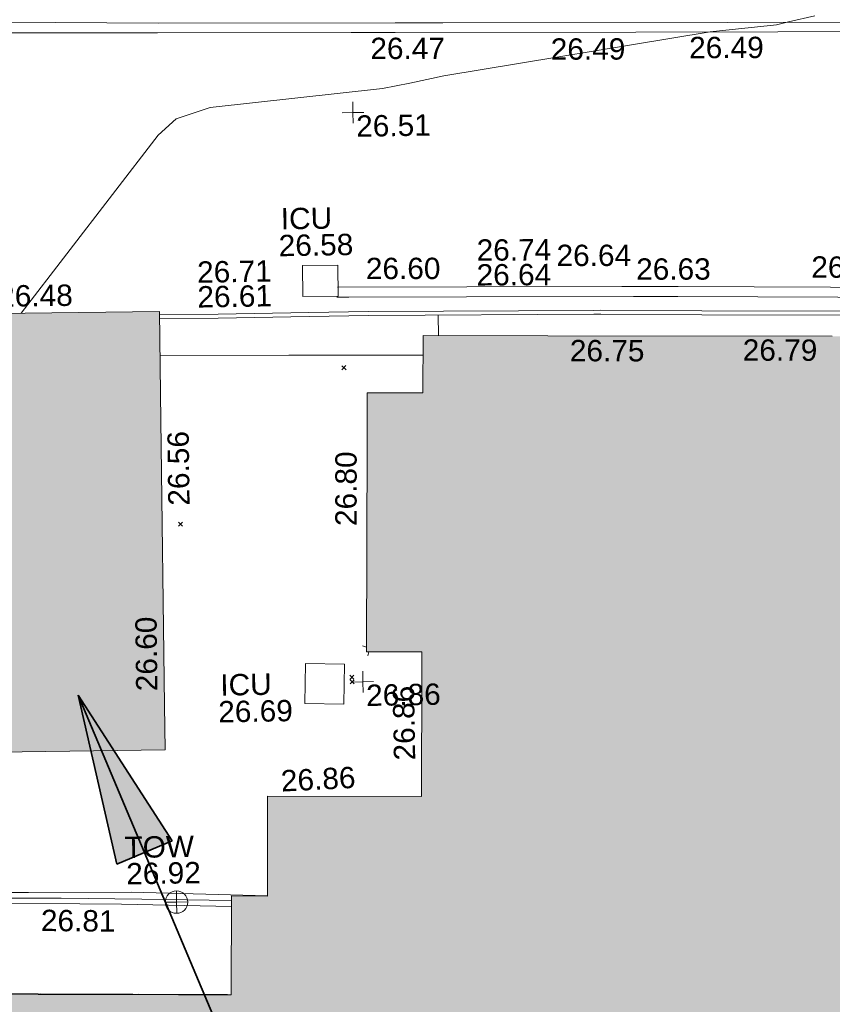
# Model space of a CAD drawing. Header units: millimetres. Extents: x -290717 to 520720, y -88450 to 287762.
# Tile 230 of 256: x 62269 to 76546, y -19897 to -2602. Entities that reach past the tile are written whole.
import ezdxf

# ---------------------------------------------------------------- set-up
doc = ezdxf.new("R2010")
doc.units = ezdxf.units.MM
doc.linetypes.add('IMPORT-UG_ELEC_STREET LIGHTING_QLB2 _2_', pattern=[2700, 1500, -300.0000000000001, 0, -250, 150, -300.0000000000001, 0, -200])
for name, color, linetype, lineweight, true_color in [('00_TOPO_EAVE', 7, 'Continuous', 9, 0x666666), ('00_TOPO_TOP_OF_WALL', 7, 'Continuous', 9, 0x666666), ('00_UAV_BUILDING_HATCH', 7, 'Continuous', 9, 0x999999), ('00_UAV_BUILDING_OUTLINE', 5, 'Continuous', 9, 0x0000ff), ('00_UAV_CONCRETE', 9, 'Continuous', 9, 0x808080), ('00_UAV_FENCE_2D', 7, 'Continuous', 9, 0x264c2f), ('00_UAV_KERB_BOTTOM', 1, 'Continuous', 9, 0xff0000), ('00_UAV_KERB_TOP', 7, 'Continuous', 9, 0xa500a5), ('00_UAV_LEVEL_SPOT', 7, 'Continuous', 9, 0x666666), ('00_UAV_ROAD_MARKING_YELLOW_CONTINUOUS', 40, 'Continuous', 9, 0xffbf00), ('00_UAV_SERV_IC', 5, 'Continuous', 9, 0x0000ff), ('00_UAV_TOP_OF_WALL', 7, 'Continuous', 9, 0x666666), ('00_UAV_WALL', 7, 'Continuous', 9, 0x7c00a5), ('01_DTM_CONTOUR_MNR', 7, 'Continuous', 9, 0xa5a552), ('12333-PUM-2D-U-0001-C01 - Rev2_REVIT IMPORT_dwg', 7, 'Continuous', 9, 0x767676), ('A_RHA_Line', 7, 'Continuous', 9, 0x00a600)]:
    doc.layers.add(name, color=color, linetype=linetype, lineweight=lineweight, true_color=true_color)
for name, color, linetype, lineweight in [('A_RHA_Detail', 7, 'Continuous', 9), ('A_RHA_Text', 7, 'Continuous', 9), ('GEN-TEXT', 7, 'Continuous', 9)]:
    doc.layers.add(name, color=color, linetype=linetype, lineweight=lineweight)
doc.styles.add('Swis721 Lt BT_2', font='swissl.ttf', dxfattribs={"height": 375})

# ---------------------------------------------------------------- blocks, each defined once
blk = doc.blocks.new('12333-PUM-2D-U-0001-C01 - Rev2_REVIT IMPORT_dwg_MSL_Eaves_SYM_1-V101-Site Location Plan Existing')
at = {"layer": '00_TOPO_EAVE', "color": 254, "true_color": 0xcccccc}
for p, q in [((-161.1280434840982, 52.45659875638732), (-356.5791934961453, 116.0873754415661)), ((-116.0873754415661, -356.5791934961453), (-53.8860369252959, -165.518769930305))]:
    blk.add_line(p, q, dxfattribs=at)
blk = doc.blocks.new('12333-PUM-2D-U-0001-C01 - Rev2_REVIT IMPORT_dwg_TOW-2077249-Site Location Plan Existing')
at = {"layer": '00_TOPO_TOP_OF_WALL', "color": 254, "true_color": 0xcccccc, "flags": 128}
for points in [[(0, 525.0554400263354), (0, 0), (-525.0554401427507, 0)], [(525.0554401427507, 0), (0, 0), (0, -525.0554400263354)]]:
    blk.add_lwpolyline(points, dxfattribs=at)
at = {"layer": '00_TOPO_TOP_OF_WALL', "color": 254, "true_color": 0xcccccc}
blk.add_circle((0, 0), 525.0554401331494, dxfattribs=at)
blk = doc.blocks.new('12333-PUM-2D-U-0001-C01 - Rev2_REVIT IMPORT_dwg_UAV-2077255-Site Location Plan Existing')
at = {"layer": '00_UAV_LEVEL_SPOT', "color": 254, "true_color": 0xcccccc, "flags": 128}
for points in [[(500.0000000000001, 0), (0, 0), (0, 500.0000000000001)], [(0, -500.0000000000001), (0, 0), (-500.0000000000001, 0)]]:
    blk.add_lwpolyline(points, dxfattribs=at)
blk = doc.blocks.new('12333-PUM-2D-U-0001-C01 - Rev2_REVIT IMPORT_dwg_MGS62954_T2_Galway_ITM_3d_Rev1-2077680-Site Location Plan Existing')
at = {"layer": '00_UAV_BUILDING_HATCH', "true_color": 0xcccccc}
h = blk.add_hatch(dxfattribs=at)
h.set_pattern_fill('FP_1', color=254, style=0, pattern_type=2)
h.set_pattern_definition([(45, (0, 0), (-441.9417382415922, 441.9417382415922), [])])
h.paths.add_polyline_path([(533971675.2825558, 725522593.5417731), (533971674.2385213, 725522613.4642802), (533958527.84701, 725522878.4017946), (533958667.9126847, 725530330.2946466), (533958477.7048926, 725522832.8325349), (533971673.891213, 725522593.567)])
h.paths.add_polyline_path([(533967520.1126879, 725534544.5790929), (533967522.6341133, 725534550.2937528), (533958779.7048925, 725534736.8325346), (533958779.3318969, 725534715.4636313), (533966666.4611503, 725534561.2682025)])
at = {"layer": '00_UAV_BUILDING_OUTLINE', "color": 254, "true_color": 0xcccccc, "flags": 128}
blk.add_lwpolyline([(533967522.6341133, 725534550.2937528), (533962529.6941978, 725534656.8229156), (533958779.7048925, 725534736.8325346), (533958779.1628553, 725534715.466936)], dxfattribs=at)
at = {"layer": '00_UAV_CONCRETE', "color": 254, "true_color": 0xcccccc}
blk.add_line((533971430.7364225, 725546059.8167948), (533971434.7934394, 725546417.2927902), dxfattribs=at)
at = {"layer": '00_UAV_CONCRETE', "color": 254, "true_color": 0xcccccc, "flags": 128}
blk.add_lwpolyline([(533966538.2496467, 725545795.6826047), (533968801.0900001, 725545759.8640001), (533971156.0369346, 725545719.7894553)], dxfattribs=at)
at = {"layer": '00_UAV_FENCE_2D', "color": 254, "true_color": 0xcccccc}
blk.add_line((533966052.0902098, 725536251.8644042), (533967623.1779484, 725536198.1406525), dxfattribs=at)
at = {"layer": '00_UAV_FENCE_2D', "color": 254, "true_color": 0xcccccc, "flags": 128}
blk.add_lwpolyline([(533959051.0902098, 725536389.8644042), (533960788.09021, 725536359.8644042), (533962821.0902098, 725536322.8644042), (533964635.0902098, 725536292.8644042), (533966052.0902098, 725536251.8644042)], dxfattribs=at)
at = {"layer": '00_UAV_KERB_BOTTOM', "color": 254, "true_color": 0xcccccc, "flags": 128}
blk.add_lwpolyline([(533979161.650004, 725546354.4506675), (533979123.6665002, 725546355.2555), (533976064.6665001, 725546412.2555001), (533974295.6665002, 725546452.2555001), (533974163.5670609, 725546453.8735726), (533970213.6665002, 725546502.2555001), (533969163.9427695, 725546502.1000414), (533967570.0900001, 725546501.8640001), (533966541.8784547, 725546511.1160538)], dxfattribs=at)
at = {"layer": '00_UAV_KERB_TOP', "color": 254, "true_color": 0xcccccc, "flags": 128}
blk.add_lwpolyline([(533979164.1203519, 725546284.3826109), (533979122.2729885, 725546285.2693148), (533976063.2232285, 725546342.2702421), (533974294.4465829, 725546382.2651917), (533974166.0379704, 725546383.8380556), (533970213.2429878, 725546432.2554367), (533969166.4138654, 725546432.1004068), (533967569.7802527, 725546431.8639535), (533966541.5234038, 725546441.1164148)], dxfattribs=at)
at = {"layer": '00_UAV_ROAD_MARKING_YELLOW_CONTINUOUS', "color": 254, "true_color": 0xcccccc, "flags": 128}
for points in [[(533953901.0902098, 725551883.8644043), (533956519.0902098, 725551843.8644042), (533958900.2716224, 725551796.8158143), (533960163.09021, 725551771.8644043), (533962964.0902098, 725551719.8644042), (533963898.3373261, 725551696.7712319), (533966605.0902098, 725551629.8644042)], [(533966588.0902098, 725551459.8644043), (533962710.0902099, 725551529.8644042), (533961589.7134928, 725551544.0813805), (533959873.0902098, 725551565.8644042), (533956942.0902098, 725551610.8644042), (533956590.6502153, 725551617.4524843), (533953848.0902098, 725551668.8644042)], [(533966605.0904867, 725551629.8808665), (533970768.4076725, 725551562.2475984), (533971604.4107679, 725551548.9947753), (533976603.727251, 725551469.7426082), (533979982.9529957, 725551416.1730925), (533979993.007997, 725551416.0133522)], [(533979990.8932426, 725551250.1599785), (533979979.7790083, 725551250.3493952), (533974991.5807527, 725551329.4221132), (533970765.7798463, 725551396.4093392), (533969992.2546105, 725551408.1612147), (533966588.0904194, 725551459.8793906)], [(533969671.7796368, 725546940.394353), (533971948.7796368, 725546905.3943529), (533974671.0398197, 725546862.0906725), (533975657.7796367, 725546846.3943529), (533979669.4107661, 725546757.0569149), (533979878.7796367, 725546752.3943529)], [(533979868.0393896, 725546577.9744351), (533975647.5666887, 725546671.9626924), (533974869.7356871, 725546684.3358514), (533971939.1829441, 725546730.9529133), (533969870.4933528, 725546762.7509527), (533969662.1829441, 725546765.9529133)]]:
    blk.add_lwpolyline(points, dxfattribs=at)
at = {"layer": '00_UAV_SERV_IC', "color": 254, "true_color": 0xcccccc, "flags": 128}
for points in [[(533969064.09, 725546785.8640001), (533969068.09, 725547329.864), (533969685.2734456, 725547325.3258866), (533969681.2734458, 725546781.3258865)], [(533968975.09, 725539636.864), (533968998.09, 725540339.8640001), (533969679.817607, 725540317.5599674), (533969656.817607, 725539614.5599673)]]:
    blk.add_lwpolyline(points, close=True, dxfattribs=at)
at = {"layer": '00_UAV_WALL', "color": 254, "true_color": 0xcccccc}
for p, q in [((533965870.0902098, 725536375.8644042), (533968255.4504483, 725536271.7200875)), ((533967621.1217822, 725536092.9673201), (533965689.0902098, 725536169.8644042))]:
    blk.add_line(p, q, dxfattribs=at)
at = {"layer": '00_UAV_WALL', "color": 254, "true_color": 0xcccccc, "flags": 128}
blk.add_lwpolyline([(533965689.0902098, 725536169.8644042), (533962762.0902098, 725536244.8644042), (533960698.2334782, 725536257.4966419), (533958968.3194535, 725536268.084918), (533958969.0902098, 725536491.8644043), (533961629.0902099, 725536447.8644042), (533962010.7943143, 725536440.484687), (533964060.09021, 725536400.8644043), (533965870.0902098, 725536375.8644042)], dxfattribs=at)
at = {"layer": '01_DTM_CONTOUR_MNR', "color": 254, "true_color": 0xcccccc, "flags": 128}
blk.add_lwpolyline([(533964107.8910389, 725546577.3588098), (533966571.8498575, 725549663.1358885), (533966888.9109151, 725549947.1447567), (533967493.8535148, 725550133.5656211), (533970526.6546585, 725550413.3452517), (533971007.1539949, 725550497.608952), (533971609.7433144, 725550618.6437465), (533976300.0000001, 725551310.0000002), (533977467.5556726, 725551414.5440949), (533977680.0000002, 725551460.0000001), (533978141.3932854, 725551561.1528777)], dxfattribs=at)
at = {"xscale": 0.375, "yscale": 0.375, "zscale": 0.375}
for name, p in [('12333-PUM-2D-U-0001-C01 - Rev2_REVIT IMPORT_dwg_UAV-2077255-Site Location Plan Existing', (533970000, 725550000)), ('12333-PUM-2D-U-0001-C01 - Rev2_REVIT IMPORT_dwg_MSL_Eaves_SYM_1-V101-Site Location Plan Existing', (533970135.2565221, 725540587.3153635)), ('12333-PUM-2D-U-0001-C01 - Rev2_REVIT IMPORT_dwg_UAV-2077255-Site Location Plan Existing', (533970000, 725540000.0000001)), ('12333-PUM-2D-U-0001-C01 - Rev2_REVIT IMPORT_dwg_TOW-2077249-Site Location Plan Existing', (533966658.0900001, 725536188.8640001))]:
    blk.add_blockref(name, p, dxfattribs=at)
at = {"layer": '00_UAV_BUILDING_OUTLINE', "color": 251, "true_color": 0x666666, "char_height": 375, "width": 1495.902363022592, "attachment_point": 1, "line_spacing_factor": 1.005061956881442, "style": 'Swis721 Lt BT_2'}
for s, insert, rotation in [('26.48', (533963711.5012655, 725547074.6053491), 359.7093879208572), ('26.75', (533973740.1032456, 725545941.8421626), 358.87999528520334), ('26.79', (533976776.992223, 725545898.6196806), 358.87999528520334), ('26.56', (533966634.242359, 725543151.3589547), 89.70938792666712), ('26.80', (533969561.5328505, 725542745.2259736), 88.94658747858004), ('26.60', (533966013.1187952, 725539901.7933679), 89.70938792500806), ('26.86', (533970520.4306475, 725538606.5191698), 90), ('26.86', (533968522.1096757, 725538471.6593721), 1.8948879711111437)]:
    blk.add_mtext(s, dxfattribs=dict(at, insert=insert, rotation=rotation))
at = {"layer": '00_UAV_KERB_BOTTOM', "color": 251, "true_color": 0x666666, "char_height": 375, "width": 1495.902363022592, "attachment_point": 1, "line_spacing_factor": 1.005061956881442, "style": 'Swis721 Lt BT_2'}
for s, insert, rotation in [('26.64', (533972123.2368323, 725547300.3200654), 359.2982249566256), ('26.61', (533967210.0332855, 725546998.4867895), 0.00848520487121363)]:
    blk.add_mtext(s, dxfattribs=dict(at, insert=insert, rotation=rotation))
at = {"layer": '00_UAV_KERB_TOP', "color": 251, "true_color": 0x666666, "char_height": 375, "width": 1495.902363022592, "attachment_point": 1, "line_spacing_factor": 1.005061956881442, "style": 'Swis721 Lt BT_2'}
for s, insert, rotation in [('26.74', (533972131.8979084, 725547735.6497755), 359.29822496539), ('26.71', (533967212.4295342, 725547433.8902861), 0.008485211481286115)]:
    blk.add_mtext(s, dxfattribs=dict(at, insert=insert, rotation=rotation))
at = {"layer": '00_UAV_LEVEL_SPOT', "char_height": 375, "width": 1495.902363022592, "attachment_point": 1, "line_spacing_factor": 1.005061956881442, "style": 'Swis721 Lt BT_2'}
for s, insert in [('26.51', (533970051.8765643, 725549949.1441548)), ('26.86', (533970051.8765643, 725539949.1441547))]:
    blk.add_mtext(s, dxfattribs=dict(at, insert=insert))
at = {"layer": '00_UAV_ROAD_MARKING_YELLOW_CONTINUOUS', "color": 251, "true_color": 0x666666, "char_height": 375, "width": 1495.902363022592, "attachment_point": 1, "line_spacing_factor": 1.005061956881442, "style": 'Swis721 Lt BT_2'}
for s, insert, rotation in [('26.47', (533970327.3241349, 725551309.830877), 359.1295939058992), ('26.49', (533973495.8897955, 725551243.7142078), 359.09182566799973), ('26.49', (533975927.7952206, 725551227.7707797), 359.09178897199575), ('26.64', (533973534.1375263, 725547617.786912), 359.0886580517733), ('26.60', (533970180.6824375, 725547446.302746), 359.10454374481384), ('26.63', (533974928.9258595, 725547353.259844), 359.0838853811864), ('26.70', (533978007.6529031, 725547336.3512518), 358.72425652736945)]:
    blk.add_mtext(s, dxfattribs=dict(at, insert=insert, rotation=rotation))
at = {"layer": '00_UAV_SERV_IC', "color": 251, "true_color": 0x666666, "char_height": 375, "attachment_point": 1, "line_spacing_factor": 1.005061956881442, "style": 'Swis721 Lt BT_2'}
for s, insert, width in [('ICU', (533968698.5983503, 725548344.8028905), 1021.012723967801), ('26.58', (533968653.7701998, 725547874.4238896), 1495.902363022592), ('ICU', (533967493.6861233, 725540176.1496307), 1021.012723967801), ('26.69', (533967448.8579727, 725539705.7706298), 1495.902363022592)]:
    blk.add_mtext(s, dxfattribs=dict(at, insert=insert, width=width))
at = {"layer": '00_UAV_TOP_OF_WALL', "char_height": 375, "attachment_point": 1, "line_spacing_factor": 1.005061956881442, "style": 'Swis721 Lt BT_2'}
for s, insert, width in [('TOW', (533965760.4618379, 725537352.759887), 1343.937678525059), ('26.92', (533965782.9237452, 725536888.9119644), 1495.902363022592)]:
    blk.add_mtext(s, dxfattribs=dict(at, insert=insert, width=width))
at = {"layer": '00_UAV_WALL', "color": 251, "true_color": 0x666666, "insert": (533964275.091138, 725536096.656314), "char_height": 375, "width": 1495.902363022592, "attachment_point": 1, "rotation": 358.53220246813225, "line_spacing_factor": 1.005061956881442, "style": 'Swis721 Lt BT_2'}
blk.add_mtext('26.81', dxfattribs=at)
blk = doc.blocks.new('12333-PUM-2D-U-0001-C01 - Rev2_REVIT IMPORT_dwg-1620468-Site Location Plan Existing')
at = {"layer": 'GEN-TEXT', "color": 253, "true_color": 0xaaaaaa}
for p, q in [((328647.9948138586, -70366.7115176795), (328718.7054919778, -70296.00083956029)), ((328718.7054919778, -70366.7115176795), (328647.9948138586, -70296.00083956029)), ((325726.9948137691, -73065.71151770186), (325797.7054918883, -72995.00083958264)), ((325797.7054918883, -73065.71151770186), (325726.9948137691, -72995.00083958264)), ((328692.994813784, -75806.71151774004), (328763.7054919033, -75736.00083962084)), ((328763.7054919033, -75806.71151774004), (328692.994813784, -75736.00083962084)), ((328693.9948138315, -75884.71151771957), (328764.7054919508, -75814.00083960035)), ((328764.7054919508, -75884.71151771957), (328693.9948138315, -75814.00083960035))]:
    blk.add_line(p, q, dxfattribs=at)
blk.add_blockref('12333-PUM-2D-U-0001-C01 - Rev2_REVIT IMPORT_dwg_MGS62954_T2_Galway_ITM_3d_Rev1-2077680-Site Location Plan Existing', (-533641079.6498471, -725615854.3561786))

msp = doc.modelspace()

# ---------------------------------------------------------------- hatches: boundary and pattern name
at = {"layer": 'A_RHA_Detail', "true_color": 0xc0c0c0}
h = msp.add_hatch(color=9, dxfattribs=at)
h.paths.add_polyline_path([(-80880.60083898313, -68502.79057078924), (-80400.86592458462, -68483.4150911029), (-80400.86592458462, -62984.64684182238), (-24474.85765180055, -63009.32043784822), (-24456.14471274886, -50840.30023854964), (-36622.55041054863, -50831.65104346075), (-36622.5504104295, -44228.57792609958), (-50959.05265825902, -44213.68205212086), (-50959.05265825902, -42573.78171509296), (-54563.93258049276, -42571.21897729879), (-54565.69773355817, -45054.17447471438), (-92408.82109324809, -45027.27149617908), (-92411.78875845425, -49201.74309219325), (-100061.9988811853, -49201.74309219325), (-100052.221444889, -64852.82557835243), (-86120.90825231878, -64852.82557835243), (-86092.16626519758, -62957.90041523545), (-84861.10047611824, -62957.90041520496), (-84854.79054275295, -68240.10973718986), (-80870.60226895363, -68240.10973718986)])
h.paths.add_polyline_path([(-137238.9269955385, -68461.93840922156), (-132719.7426408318, -68433.06336920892), (-132847.0731201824, -62850.0428228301), (-130454.6837966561, -62916.63108081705), (-130498.2830220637, -61355.8539363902), (-117581.136331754, -61423.42893434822), (-117492.3908565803, -49183.91309186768), (-125136.5200282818, -49178.47881939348), (-125133.5727033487, -45032.61887132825), (-163007.1824077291, -45005.69421944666), (-163007.1824077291, -44090.29634113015), (-163123.8521375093, -44090.21339942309), (-163122.6389897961, -42383.751842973), (-166563.8543420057, -42383.75184295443), (-166565.0349082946, -44044.3982420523), (-193158.4656786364, -44025.49275802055), (-193195.152889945, -62863.6565097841), (-137269.7106414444, -62916.63108078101), (-137254.3708868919, -65679.90523788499)])
h.paths.add_polyline_path([(120310.9497607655, -32334.2823016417), (120312.4652266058, -31610.73011961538), (133451.2244789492, -31638.24899384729), (133469.2230092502, -19717.98315777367), (121295.7536929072, -19692.48606427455), (121319.8434528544, -8190.941560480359), (112277.0825929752, -8172.001674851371), (112263.1769726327, -14811.12345451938), (78285.85310969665, -14739.95861435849), (78292.82277619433, -8167.077575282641), (76545.55099677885, -8163.40371230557), (69355.76844230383, -8152.931592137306), (69353.66597202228, -9156.746357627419), (68372.60878942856, -9154.691552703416), (68372.60878942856, -13705.52853212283), (69333.72334743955, -13707.54156767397), (69325.07112544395, -16249.53369225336), (66623.4489111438, -16249.53369225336), (66619.79243932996, -17995.29925522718), (65989.07757491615, -17995.29925522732), (65985.44262769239, -19730.78799479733), (57152.23993372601, -19712.28702423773), (57127.42535098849, -31559.89461998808), (70277.87165423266, -31587.43801817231), (70277.87165428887, -32271.74147154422), (78263.96947906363, -32285.12944888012), (78266.62669288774, -31019.79372153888), (112335.8856506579, -31091.15111856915), (112335.8856506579, -32317.57330550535), (119781.4233959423, -32333.17321910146)])
h.paths.add_polyline_path([(7503.71740934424, -1791.43926322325), (15482.43097389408, -674.0213230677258), (15484.0826184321, 148.1327206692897), (56188.28042539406, 205.5276654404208), (56155.8432600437, 14338.31663138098), (18016.62665932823, 14236.4814953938), (17967.9025208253, 34313.18372075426), (21727.10644861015, 34324.06926249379), (21708.9097307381, 40608.10218319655), (18009.66447156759, 40608.10218325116), (17995.54603703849, 45483.75063445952), (9770.084212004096, 45420.63294734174), (3966.216019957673, 45443.14492469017), (3984.771235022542, 14176.56786831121), (1023.062455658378, 14176.56786840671), (-276.5134647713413, 14190.52623465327), (-231.6790044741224, 5976.811441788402), (-226.4491536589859, 193.7444677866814), (1220.250839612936, 179.5999159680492), (7477.609307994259, 143.2867556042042), (7488.638446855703, -674.0213230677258)])
h.paths.add_polyline_path([(77755.59663317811, 53.47451145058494), (77729.51881611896, 1699.844979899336), (94464.47132486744, 1659.976083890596), (94606.37913471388, 17991.39023626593), (88810.41901146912, 18015.03260816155), (88799.89418497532, 14436.74271609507), (69413.88950349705, 14457.87738898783), (69377.35724448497, 99.62816357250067), (70760.85642036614, 92.0068082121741)])
h.paths.add_polyline_path([(61252.12079698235, 46453.95617369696), (105774.7348988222, 46472.68783510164), (105768.2642197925, 61852.61234310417), (92285.13876306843, 61852.61234310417), (92308.59670397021, 65784.30757142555), (96107.46680002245, 65767.6044524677), (96059.6808111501, 75209.20847378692), (101084.8427276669, 75071.88872768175), (104988.0046543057, 74765.36560410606), (108403.6894220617, 74363.84089439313), (112009.2703903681, 73787.25420864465), (115645.3524814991, 73049.69667210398), (116890.8108050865, 72761.69136255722), (120208.9929832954, 71893.18353872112), (120865.241739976, 71703.68487155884), (124135.6329505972, 70669.67317909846), (127435.6253142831, 69480.50055823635), (127820.4368655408, 69394.93141813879), (128274.3081769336, 69331.69585757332), (128731.879114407, 69306.66104520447), (129189.9401456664, 69320.00258265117), (129645.2782985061, 69371.62688830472), (130094.6997111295, 69461.17185607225), (130535.0520071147, 69588.00939078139), (130963.2464342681, 69751.2498188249), (131376.279516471, 69949.74812593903), (131771.254123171, 70182.11198906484), (132162.5575600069, 70460.54046602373), (132496.0921582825, 70741.69081117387), (132820.8713676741, 71064.98072578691), (133117.4593294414, 71414.31364276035), (133383.77568926, 71787.23923958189), (133616.5473239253, 72178.53728446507), (133817.1647262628, 72590.54524901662), (133982.6025969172, 73017.89547517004), (134111.7005086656, 73457.59040804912), (134203.5529320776, 73906.545904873), (134257.5155882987, 74361.61286220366), (134272.5462649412, 74819.59931534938), (134250.5259874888, 75277.29281749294), (134189.6227572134, 75731.48297750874), (134090.9274700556, 76178.98397761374), (133955.1324028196, 76616.65691996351), (133783.1900598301, 77041.4318434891), (133576.3064937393, 77450.3292564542), (133335.9328436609, 77840.48103831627), (133063.7551572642, 78209.15055536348), (132761.6825665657, 78553.75185442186), (132431.8338935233, 78871.86780505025), (132076.5227904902, 79161.26705200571), (131698.2415079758, 79419.91966864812), (131299.6434187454, 79646.01139199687), (131093.5942456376, 79746.34209763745), (132146.0467355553, 83110.22226149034), (122787.763295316, 86282.54285521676), (121604.3555410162, 82800.35918872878), (117095.9864226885, 83870.84033788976), (116841.9598400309, 83526.35449576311), (116120.5435466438, 91221.9361197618), (110237.7341284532, 91274.27491024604), (110194.3680786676, 90435.39030217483), (104988.0046543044, 90486.49901569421), (104973.2761846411, 94309.82427956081), (103746.1314668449, 94309.82427962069), (103839.9937121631, 122852.1474272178), (96365.09202303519, 122931.9599471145), (96350.3400238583, 123952.416858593), (104555.5505249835, 123902.1925258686), (104607.3234457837, 120248.5396157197), (125502.5015002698, 120134.193340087), (125662.0200253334, 137657.3796883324), (114479.5865733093, 137699.2256881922), (114382.3062641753, 129149.9458158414), (104644.1590035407, 129187.997507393), (104577.9931702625, 126217.3903165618), (101184.4926405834, 126159.1566967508), (101264.6166812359, 135959.2655565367), (89967.23177303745, 135988.8856164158), (89927.63362986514, 125823.6463181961), (93630.53562299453, 125840.7948842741), (93580.6568888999, 122931.9599471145), (88697.38835373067, 122904.7310127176), (88679.38989541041, 95739.0914377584), (86378.25848993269, 95739.0914377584), (86378.18187189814, 96178.10083375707), (83279.5074328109, 96200.92083330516), (83273.62493422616, 95735.74732136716), (70169.67509616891, 95733.22421950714), (70166.2684274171, 96272.07409350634), (66674.99731291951, 96257.14073659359), (66654.74538556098, 95755.71092140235), (65784.77231076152, 95755.71092140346), (65887.65094981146, 117470.6305650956), (53473.34271625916, 117487.9046429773), (53434.44066306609, 98570.4634906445), (40649.41626913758, 98570.46349066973), (40610.16711556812, 94406.01479082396), (38853.82372865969, 94410.36303444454), (38848.65589191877, 89463.65332732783), (40612.46601909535, 89518.45976927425), (40665.38257359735, 86257.73741131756), (38372.19584673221, 86305.7230928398), (38369.79373532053, 76901.0507917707), (50937.95125076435, 76944.40198877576), (50922.88567283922, 74598.78180893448), (56484.90611318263, 74588.85093774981), (56484.9061131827, 75194.85181998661), (92465.40372273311, 75233.02581663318), (92645.92783659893, 71766.64845097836), (89810.5550181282, 69362.83965827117), (85313.16173971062, 69360.94750424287), (85313.16173971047, 66907.40508090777), (75210.14498260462, 66903.15451592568), (75210.14498260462, 63815.70944554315), (70819.40014306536, 63815.70999204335), (70819.21601502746, 64253.35708063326), (69456.8341568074, 64253.35708063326), (69455.71957374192, 66901.99623168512), (61303.3285675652, 66898.56680686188), (61304.56054652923, 63970.32021231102), (70500.41048205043, 63970.32021223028), (70500.40885431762, 61852.59006210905), (61245.64388480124, 61848.69637492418), (61252.12079698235, 46455.07044720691)])
h.paths.add_polyline_path([(-17153.16561239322, 48569.32684293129), (-17153.16561227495, 60770.38083690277), (-29362.88357762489, 60774.7042869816), (-29362.88357762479, 67399.20394583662), (-43507.25361058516, 67405.01911302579), (-43488.53133082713, 69093.07334179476), (-45766.41866234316, 69109.32868391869), (-45794.34620035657, 67405.01911302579), (-47272.11273197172, 67404.21245453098), (-47272.44887636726, 66454.91798912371), (-86004.56386335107, 66468.6329952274), (-86006.66970790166, 60521.58362724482), (-92662.8772251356, 60521.58362724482), (-92666.53762789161, 50184.35611936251), (-79752.016597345, 50179.78302554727), (-79752.016597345, 48591.49323813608), (-17157.71631240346, 48569.32845421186)])
h.paths.add_polyline_path([(-201056.4185879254, 48628.75479108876), (-138377.9751621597, 48634.64535782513), (-138377.9751621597, 50133.28202330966), (-125467.710581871, 50134.49533928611), (-125468.6909603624, 60566.19036866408), (-132186.8595615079, 60565.86652591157), (-132187.4203588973, 66533.01978768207), (-170643.3098734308, 66805.61809689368), (-170643.3098732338, 67738.78475851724), (-200340.0100486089, 67488.93693767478), (-200348.7175167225, 60827.7802510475), (-201057.5650552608, 60827.71357562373), (-201056.6510294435, 51102.0431337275)])
h.paths.add_polyline_path([(-240051.5126725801, 54769.1949116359), (-239444.4902595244, 54811.10754483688), (-239186.5396225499, 54841.92927608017), (-238764.8191578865, 54940.98166103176), (-238382.4735933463, 55122.46891391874), (-237990.3402229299, 55354.87497237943), (-237269.2031026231, 55936.21514997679), (-237030.2712443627, 56228.66101920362), (-236793.0039600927, 56569.31473977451), (-236554.5880579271, 57004.26389721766), (-236432.7219585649, 57267.46508911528), (-236300.0815274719, 57753.26239002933), (-236250.7285154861, 58017.17885687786), (-236235.6490610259, 58516.21786795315), (-236233.2538430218, 58987.85640057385), (-236213.702979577, 59823.48083772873), (-236363.8287856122, 59820.8603820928), (-236634.0279869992, 60698.06075831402), (-236391.9547756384, 61432.1972634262), (-236225.4740089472, 61435.10319604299), (-236201.6036570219, 62637.68779599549), (-232563.5271750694, 62639.28734435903), (-232563.5271750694, 63049.03842407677), (-232732.1945866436, 63049.15302221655), (-232860.1521278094, 63457.9589027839), (-232731.6068089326, 63914.24862701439), (-232560.8209657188, 63914.24862701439), (-232521.9864006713, 70597.99604498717), (-240628.6947850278, 70598.85496274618), (-240629.7923196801, 72350.98321581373), (-246412.6011213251, 72347.36085937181), (-246412.6011213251, 70616.45923939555), (-254449.5805725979, 70618.60952619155), (-254454.637144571, 70754.06491724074), (-254469.7140363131, 73191.6627625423), (-263883.2532625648, 73267.83063692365), (-263902.4181505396, 68260.74348557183), (-263714.8217520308, 68259.82096576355), (-263552.9672900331, 67819.6543439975), (-263719.0883117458, 67392.20684197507), (-263913.629869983, 67392.20684288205), (-263956.7001914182, 58633.76423459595), (-260181.1963171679, 58611.22607638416), (-260192.3146984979, 56354.25111578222), (-257184.684388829, 56339.46086010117), (-257213.4419958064, 57092.93866025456), (-257338.5163846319, 57093.27331227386), (-257471.0109295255, 57531.7457231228), (-257338.5163845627, 58062.22513700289), (-257203.4956297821, 58064.06881293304), (-257173.5751889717, 58598.54056827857), (-256478.2273617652, 58575.27357918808), (-256478.2273617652, 58788.51859477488), (-256013.0091299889, 58911.92701537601), (-255397.0786589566, 58780.99767608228), (-255397.0786664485, 58595.98242230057), (-243809.8853614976, 58585.92793205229), (-243805.3570672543, 58352.04527760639), (-243740.9394682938, 57884.52572396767), (-243619.083060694, 57421.84877501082), (-243424.3877541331, 56943.65915328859), (-243247.1437899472, 56608.24157716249), (-243003.0710577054, 56249.99021479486), (-242732.2093200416, 55932.75703086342), (-242371.7230179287, 55603.12658814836), (-242141.2551255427, 55424.88676771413), (-241804.9643038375, 55216.88439829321), (-241529.464082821, 55077.02869058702), (-241100.6275144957, 54917.18295005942), (-240836.2134980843, 54840.82833179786), (-240453.4486196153, 54788.6078413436), (-240203.3756532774, 54776.52967577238)])
h.paths.add_polyline_path([(40276.69022620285, 59895.3641775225), (40328.62676026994, 69196.9439153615), (36588.99968782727, 69217.82459101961), (36619.46637569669, 74674.25962431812), (32264.36460075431, 74687.02318924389), (32233.48293864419, 69156.26826309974), (11916.69390488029, 69269.70959690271), (11966.66200108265, 78218.75165977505), (29087.50901742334, 78123.15526811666), (29143.44567202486, 88141.13700481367), (15719.34879623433, 88216.09212957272), (15732.60379610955, 90589.99788900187), (4594.294101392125, 90652.19003492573), (4525.129359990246, 78265.12250452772), (10096.76365550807, 78234.01258734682), (10077.43887221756, 74773.03821913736), (4547.641142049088, 74803.91453678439), (4465.579974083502, 60107.16002351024), (19125.89094757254, 60025.30234268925), (19139.86249371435, 62527.53804648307), (31738.59196305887, 62457.19146407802), (31724.55430855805, 59943.11609818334), (38369.79364222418, 59906.01157297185)])
h.paths.add_polyline_path([(-246083.0241259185, 72334.29150213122), (-246083.0594797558, 72334.30275087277), (-246208.2905500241, 72334.29150213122)])
h.paths.add_polyline_path([(-114575.3004830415, 112178.0758696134), (-114575.3246436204, 112178.0758696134), (-114707.2752166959, 115801.5811617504)])
h.paths.add_polyline_path([(-154699.9178766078, 101760.4080976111), (-114382.0503338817, 101776.0542915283), (-114382.0503338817, 106926.936016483), (-113755.641395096, 106927.1791078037), (-113757.5507412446, 111847.2721532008), (-114431.6837526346, 111847.2721532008), (-114431.8098651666, 112178.075869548), (-114575.3004830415, 112178.0758696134), (-114578.9984943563, 121707.2390834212), (-123056.9849702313, 121707.2390834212), (-123068.8201032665, 156452.7036899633), (-119381.2340625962, 156454.1347343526), (-119381.2340625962, 160165.8603541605), (-115501.031452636, 160167.3661472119), (-115503.3750945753, 166206.5793118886), (-132411.7987151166, 166599.6604729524), (-132411.8243306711, 166665.6603411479), (-135275.0124468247, 166664.5489553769), (-135275.0124468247, 166628.1883102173), (-135911.3205077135, 166628.1944503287), (-135911.3479256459, 166352.1604668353), (-152521.1633846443, 166345.7145607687), (-152518.3680955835, 159142.6836790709), (-150699.3133726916, 159117.9265656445), (-150755.6690356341, 122560.6912032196), (-151059.2005266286, 122560.6912032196), (-151061.0981347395, 121302.4374931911), (-154138.3148337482, 121372.6012653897), (-154138.3148337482, 121865.183451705), (-154704.3888425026, 121867.2611370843), (-154688.5451973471, 119352.3937021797), (-154745.5933227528, 119352.3715636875), (-154745.5763474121, 118722.1532660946), (-160794.1544526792, 118748.744283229), (-160794.1544527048, 119410.5425977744), (-163852.1622693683, 119422.408321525), (-163855.0715294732, 118762.2003111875), (-167568.6765459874, 118778.5256058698), (-166634.6619849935, 124395.1277019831), (-166843.6206842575, 124471.2090400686), (-167568.6765459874, 124707.6250904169), (-168028.2173235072, 124841.3808643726), (-168630.5006276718, 124991.3056740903), (-169238.2056070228, 125117.4693074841), (-169850.3952285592, 125219.6772877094), (-170466.1255403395, 125297.7720169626), (-171089.1102599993, 125351.8553033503), (-171704.4065937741, 125381.1774254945), (-172325.0479971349, 125386.3595015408), (-172782.2248668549, 125374.5832363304), (-173401.7764236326, 125337.4554476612), (-174019.3926983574, 125276.0328036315), (-174634.1213722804, 125190.4100127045), (-175245.0145766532, 125080.7190996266), (-176047.1958093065, 124895.7675261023), (-176665.4852587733, 124724.7228134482), (-177045.3001228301, 124609.1129151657), (-177631.5127793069, 124405.2077276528), (-176665.4852586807, 118818.5158793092), (-177558.9402083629, 118822.4435769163), (-177662.2853368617, 125263.4341236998), (-176365.3912352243, 126542.9270807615), (-159462.2970490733, 126319.9103917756), (-157057.7396790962, 128609.0850976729), (-157060.6673204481, 136153.1661957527), (-158638.8016610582, 137740.2441626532), (-159352.3735831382, 137740.2441626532), (-161634.4140635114, 140201.1078539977), (-168727.9404946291, 140256.8191147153), (-171035.0401162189, 137942.884730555), (-174184.1459014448, 137942.884730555), (-176460.1168228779, 140292.2858551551), (-177341.68569345, 140292.285855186), (-177341.7114445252, 140358.4281613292), (-183428.5803825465, 140356.0660244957), (-185921.6385984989, 137917.4639097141), (-185921.6385985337, 131757.309115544), (-186906.8767412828, 131756.9267734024), (-187725.3914540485, 130809.9989183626), (-187724.0588902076, 127376.1828149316), (-186481.0281350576, 126304.557648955), (-186479.4846755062, 122327.2959175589), (-185176.2828158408, 121059.4673825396), (-180304.1129154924, 121059.4673825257), (-180304.1136492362, 118802.0484409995), (-193555.3706955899, 118802.0484409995), (-193555.3686998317, 133117.8341649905), (-192593.6442938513, 133118.2073819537), (-192593.6442938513, 134200.8158367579), (-192224.6284783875, 134200.9592041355), (-192225.5653014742, 136615.0101267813), (-192595.0012461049, 136615.0101267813), (-192595.4357332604, 137734.4745166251), (-193589.2709668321, 137734.4746851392), (-193589.2685988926, 147474.5705834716), (-193163.2062206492, 147492.8644728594), (-192606.8095195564, 147551.4951472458), (-192359.9383250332, 147589.5931622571), (-192199.8207947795, 147616.5827293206), (-191882.7548926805, 147682.9245600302), (-191568.5380071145, 147761.6632019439), (-191020.2573150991, 147932.4221712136), (-190950.5841382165, 147955.8263236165), (-190647.7999969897, 148070.951423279), (-190349.769078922, 148197.8750093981), (-190056.9509284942, 148336.4013817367), (-189769.7970512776, 148486.316942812), (-189375.4954991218, 148717.2624196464), (-189132.9060261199, 148873.2749095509), (-188867.5421091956, 149059.0543930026), (-188609.6764469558, 149255.1087866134), (-188354.9814056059, 149465.3525772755), (-188079.6339208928, 149713.8792482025), (-187884.9836199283, 149901.8220103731), (-187538.2510284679, 150274.4802367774), (-187446.2998447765, 150378.396083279), (-187241.3270201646, 150629.2310214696), (-187046.3599558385, 150887.9197697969), (-186861.699277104, 151154.0634500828), (-186546.1373636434, 151669.8298752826), (-186524.4196769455, 151707.063245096), (-163675.289831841, 151669.8298752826), (-163687.5843044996, 148134.0767945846), (-157303.6541541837, 148136.4921063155), (-157303.6541541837, 155759.9150161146), (-157557.4317586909, 155765.0384228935), (-157555.9168973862, 166678.0466575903), (-187009.2021991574, 166699.7464767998), (-187013.0952111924, 162054.4009359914), (-188707.1775469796, 162044.5925187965), (-188705.9961893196, 155021.5333641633), (-188737.9999316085, 154650.5326603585), (-188799.0133970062, 154283.1866125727), (-188857.2045401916, 154035.4341107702), (-188966.1106131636, 153679.3368924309), (-189102.6200311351, 153332.8820747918), (-189265.8911677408, 152998.2056672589), (-189454.9174010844, 152677.3710606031), (-189645.2484685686, 152421.322012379), (-189916.9563410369, 152104.2450531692), (-190212.7041973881, 151809.4634871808), (-190530.6686598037, 151538.7947475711), (-190868.889367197, 151293.9075915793), (-191225.2810786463, 151076.3118324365), (-191597.6465194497, 150887.3490190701), (-192092.8415776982, 150682.5621956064), (-192485.2937347, 150569.6612301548), (-192903.8930807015, 150482.2408890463), (-193187.215491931, 150440.8868273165), (-193594.1866364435, 150407.1257787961), (-193594.5953882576, 151459.989522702), (-205369.2399268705, 151455.4201248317), (-205354.452352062, 113350.0822379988), (-207187.1580384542, 113349.3709450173), (-207184.3024929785, 105991.0636522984), (-205312.8709512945, 105991.0636522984), (-205311.2365670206, 101769.6553082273), (-175488.645120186, 101781.2285901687), (-175488.645120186, 110889.6985621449), (-154703.462766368, 110897.5679794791), (-154700.5193329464, 103310.2697088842)])
h.paths.add_polyline_path([(193735.9435692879, 113047.8274775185), (208865.0938716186, 114991.026643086), (208976.1154122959, 114126.6471161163), (216447.8967330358, 115086.3281915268), (216038.7305308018, 118271.970241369), (232648.5073383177, 120405.3421627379), (233425.9936153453, 114352.0734369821), (240632.2017567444, 115277.6440986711), (239854.8412683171, 121329.9334728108), (256406.8682407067, 123455.8879629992), (257091.7572256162, 118089.1198988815), (264572.287122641, 119040.8180953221), (261877.8350554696, 138524.7609215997), (259178.7147038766, 138221.6086023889), (259197.3483654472, 137439.0084132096), (254686.1480587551, 136897.0007613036), (255412.6810205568, 131314.8303174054), (240852.7447965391, 129522.4514055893), (239771.0426540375, 137918.8519126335), (240649.582243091, 138010.1984551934), (240062.3063116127, 142776.6750342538), (239165.7694641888, 142685.0143484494), (237630.9646614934, 151018.3171733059), (266172.8791088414, 154560.7889781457), (271297.187694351, 142612.4006970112), (276531.7397502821, 144861.0987145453), (274941.5029779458, 148527.903728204), (302074.530765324, 160134.9084326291), (300215.9323773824, 164320.1841173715), (301528.161327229, 164907.0997990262), (300405.1237791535, 167477.8916353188), (299016.6944531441, 166945.7181825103), (295626.7488506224, 174518.7544287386), (294333.0289184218, 177537.1551681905), (287288.847594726, 174518.7544287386), (289427.6893504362, 169661.0163464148), (272956.7816584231, 162557.1203578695), (271943.2187786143, 164897.4305293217), (267016.3118217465, 162764.0369715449), (268502.3094164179, 159357.043014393), (265200.4029571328, 157946.4096681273), (226856.4166955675, 153146.7821791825), (227510.3041274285, 148852.0205335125), (228280.9873164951, 141179.0007484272), (227302.3544112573, 141050.2812999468), (227895.3788231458, 136433.1758633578), (228748.5501749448, 136523.8855003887), (229602.307730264, 128023.7667641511), (217691.2359889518, 126493.8999679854), (217642.3600127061, 126874.4332670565), (215138.5007311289, 126552.8357430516), (215194.9980427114, 126112.9650749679), (215015.6132225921, 126089.9247571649), (214840.967257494, 127449.6644606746), (192258.7012018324, 124549.1816390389), (193486.3576426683, 114991.026643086)])
h.paths.add_polyline_path([(-78076.24179098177, 117605.518872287), (-78076.23951907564, 117610.0871212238), (-78070.31812256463, 129485.733079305), (-74723.15926546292, 129478.3852560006), (-74723.15926546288, 125435.7860625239), (-48015.64546089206, 125380.0246061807), (-47996.55031653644, 135872.5822179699), (-61198.159180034, 135901.5630078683), (-74714.72264147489, 135923.5088764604), (-74723.62876031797, 131865.2975510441), (-78070.31812256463, 131872.6421692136), (-78062.97909490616, 149549.768943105), (-58292.26570494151, 149541.5607197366), (-58292.26570494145, 148946.2407608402), (-37707.70924049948, 148937.6946534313), (-37707.70924049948, 159740.0690313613), (-44148.26955758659, 159742.7429641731), (-44148.26955758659, 162961.3319175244), (-49829.95437586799, 162961.3319175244), (-49830.92144141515, 160632.0129326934), (-78494.0902662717, 160643.9130440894), (-78494.0902662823, 161615.1537737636), (-78739.22585210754, 161615.2555472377), (-78691.79195364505, 168187.9195488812), (-90844.5764503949, 168126.8149080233), (-90962.52567696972, 152686.7636278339), (-89064.97866810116, 152685.97582136), (-89079.54115383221, 117610.0871212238), (-78374.80210165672, 117605.6428258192)])
h.paths.add_polyline_path([(69254.82576126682, 129235.9722870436), (69259.97086178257, 136167.7892474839), (86068.0992678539, 136131.0235193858), (86008.66431381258, 164703.3084147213), (58789.63167882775, 164723.5115811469), (58789.63167882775, 170119.2062865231), (54460.16324890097, 170122.4198087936), (54457.21717773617, 166153.2792453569), (47042.21516498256, 166158.7829869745), (47041.10931533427, 164668.9097040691), (39173.27935198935, 164674.7495545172), (39172.83712618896, 164078.9539098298), (17014.87910992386, 164095.400525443), (17002.38841206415, 147267.1142245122), (12659.63471563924, 147267.1142245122), (12653.6008753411, 139137.9291796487), (17031.41608901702, 139134.6797717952), (17024.58791744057, 129935.3194463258), (39191.34773726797, 129918.8662983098), (39191.34773726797, 129258.2867272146), (69014.0340609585, 129236.1510132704)])
h.paths.add_polyline_path([(39265.62356917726, 139467.8223435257), (33050.91021530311, 139484.1586867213), (33087.56357182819, 153427.9220784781), (39277.60130890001, 153411.6505991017), (39277.60130890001, 152830.3127277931), (43058.29603858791, 152820.3745823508), (43024.83899408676, 140092.5601633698), (39267.2657899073, 140092.5601633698)])
h.paths.add_polyline_path([(1979.548949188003, 189123.2414339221), (18699.10403225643, 189180.0465563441), (18678.46874727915, 195253.6675675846), (24349.02704558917, 195272.9334349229), (24334.96888369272, 199550.7690689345), (28829.78348971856, 199566.0403168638), (28798.35772162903, 208815.6446465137), (24334.94961552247, 208806.1514042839), (24333.90624838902, 209113.2475694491), (16811.59093053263, 209087.6902915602), (16806.58456496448, 208843.590909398), (6772.293057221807, 208809.4991440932), (6797.166076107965, 201488.5780549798), (-8471.058649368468, 201436.7038403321), (-8471.058649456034, 200429.0172029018), (-11856.09020773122, 200417.5164702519), (-11823.72827012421, 190892.3684139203), (-7614.729360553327, 190904.9356358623), (-7614.729360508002, 190170.8290169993), (-4608.619189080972, 190169.2993656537), (-4608.238782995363, 190916.8832264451), (1973.379031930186, 190939.2444093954), (1977.122761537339, 189837.3456606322)])
h.paths.add_polyline_path([(-20506.2213294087, 190640.028646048), (-20122.28942212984, 206347.1214480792), (-41550.34215554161, 207015.255795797), (-41462.26177905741, 210449.6195896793), (-31391.41053375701, 210152.0276719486), (-31078.64493158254, 223862.574366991), (-44305.08575746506, 224230.797228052), (-44490.79956595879, 211865.5542346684), (-47510.12209651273, 211942.9901386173), (-47722.57925074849, 203659.0205615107), (-47076.06680551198, 203635.3001466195), (-47175.4684425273, 199531.9403872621), (-46801.21126120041, 199520.4703265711), (-46873.68175963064, 195478.589946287), (-44600.40472249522, 195425.25597799), (-44685.88459510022, 192243.2795180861), (-38073.99929110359, 192135.6564361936), (-38104.39995468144, 191126.9722513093), (-21537.79264469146, 190668.5723413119)])
h.paths.add_polyline_path([(16801.02360974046, 195961.5001375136), (9656.615133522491, 196015.1086064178), (9643.83815057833, 199513.9922857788), (11631.77992465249, 199485.8321209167), (11631.79209405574, 203322.2460457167), (16806.58456511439, 203391.4855727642), (16801.04077099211, 195984.4293109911)])
h.paths.add_polyline_path([(122084.9263243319, 200536.2570557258), (122088.180516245, 206386.1947929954), (125211.1061637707, 206386.1947929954), (125211.1162733, 206645.8932838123), (126202.709897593, 206645.8932838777), (126203.0204768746, 207041.0477229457), (130401.4034740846, 206979.0758390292), (130444.269112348, 209883.2802976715), (126202.8383602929, 209945.883203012), (126203.0204768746, 214624.1281189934), (127364.7919503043, 214624.1281189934), (127365.2106673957, 225380.2058570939), (126159.8599207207, 225380.2527798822), (126207.4133336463, 241475.3410923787), (119482.541129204, 241495.8747302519), (119479.204156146, 246182.0096278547), (109943.9121324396, 246175.219673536), (109953.2702600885, 233033.3814297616), (115000.5285021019, 233033.3814296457), (114999.5792924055, 208653.4991933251), (112026.3032629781, 208653.4991933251), (112024.3519988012, 200538.6764491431), (122024.6079402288, 200536.271559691)])
h.paths.add_polyline_path([(30087.05071628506, 200986.75440713), (38030.67179073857, 201028.6865661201), (38030.67179073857, 202922.9731661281), (38109.89531489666, 202923.3913649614), (38067.25569093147, 208827.6066631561), (38013.35839375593, 208827.667223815), (38012.38630312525, 209012.5383931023), (30044.90685988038, 208970.4802974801), (30060.65944993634, 205986.3119354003)])
h.paths.add_polyline_path([(195986.2599411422, 205661.5722736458), (202896.8751332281, 206052.0074670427), (202676.886254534, 209945.7611691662), (195766.2710618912, 209555.325975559)])
h.paths.add_polyline_path([(-91652.40581580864, 206392.6172135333), (-79454.24421187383, 206432.5105635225), (-79629.29258199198, 238245.6998510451), (-68904.21147484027, 238215.095164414), (-68918.56040493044, 246314.0782553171), (-68756.515268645, 246312.9061543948), (-68755.20581930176, 246638.9786699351), (-79620.07671794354, 246651.3624133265), (-79606.5628449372, 247343.5411849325), (-82154.50636787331, 247318.0695596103), (-82154.50636787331, 247488.1275895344), (-91640.64698348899, 247472.5371040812), (-91638.72040628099, 246846.4753752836), (-131470.3702759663, 246641.42150215), (-131470.3702759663, 250159.5419305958), (-142857.1087886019, 250176.7939677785), (-142864.0554935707, 246220.0701029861), (-165118.8027587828, 246272.3986783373), (-165040.0492656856, 253907.936045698), (-178677.4727934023, 253929.5079730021), (-178699.5521575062, 238176.7234097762), (-138599.3373496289, 238209.4781454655), (-138548.4479938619, 206627.5237025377), (-126646.6702863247, 206572.2299428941), (-126666.6805510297, 234825.8818836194), (-124962.7180531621, 234825.9534805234), (-124969.0241559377, 234688.4891474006), (-91595.61129713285, 234664.3133306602), (-91650.87307429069, 207155.5994723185)])
h.paths.add_polyline_path([(142123.7078306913, 209113.5383730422), (152768.4446292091, 209127.3137315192), (152745.2992288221, 227012.6338093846), (142100.5623961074, 226998.8584508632), (142121.8067345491, 210582.5602414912)])
h.paths.add_polyline_path([(168998.8561285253, 209274.9592350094), (169026.8416078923, 226860.3446541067), (161686.6780313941, 226876.6646907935), (161647.6783165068, 209291.3037608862), (168846.6177107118, 209275.2977201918)])
h.paths.add_polyline_path([(49761.46820716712, 218476.567809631), (49794.00484362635, 223316.1680811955), (41274.07755979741, 223363.4010619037), (41273.58999769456, 223290.879563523), (32187.30576793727, 223351.9666549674), (32202.10532416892, 225553.2987455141), (20081.8372469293, 225634.7833114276), (20035.26675877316, 218707.7438838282), (31566.33951793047, 218630.2204926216), (31566.12891728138, 218598.8950898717), (49547.01686615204, 218478.0095661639)])
h.paths.add_polyline_path([(162361.9830851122, 234154.0520866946), (162366.6425722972, 241589.9129272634), (135261.1026964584, 241630.986197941), (135249.0888707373, 234197.8735112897), (160249.0277027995, 234157.467167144)])
h.paths.add_polyline_path([(176458.8604388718, 246709.572470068), (176516.248447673, 252173.1529805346), (168884.2833866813, 252253.3171281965), (168934.8652923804, 257068.9279575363), (164355.0504715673, 257117.0331241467), (164296.1746742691, 251511.8088120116), (164416.8965511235, 251510.5407811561), (164367.8024342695, 246836.5737543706), (172300.1975056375, 246753.2539686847)])
at = {"layer": 'A_RHA_Detail', "true_color": 0xffb0b0}
h = msp.add_hatch(color=31, dxfattribs=at)
h.paths.add_polyline_path([(57133.95952016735, -15524.95938392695), (64822.46909210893, -15429.76189097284), (64727.12120218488, -7729.105699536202), (57038.6116303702, -7824.303192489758), (57133.54728097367, -15491.66538755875)])
h.paths.add_polyline_path([(108853.3350619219, -10077.34127506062), (108863.0871825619, -2678.940452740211), (108860.5865792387, 423.7879212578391), (101461.8787905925, 433.5491335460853), (101461.8787904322, -2673.323457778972), (105723.1858153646, -2678.940452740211), (105723.1858153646, -10073.20245584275), (108838.1093273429, -10077.3212055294)])
at = {"layer": 'A_RHA_Text', "lineweight": 35}
msp.add_hatch(color=256, dxfattribs=at).paths.add_polyline_path([(63294.7234510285, -14467.05567067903), (63973.0411914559, -17436.85463359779), (64947.86469320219, -17025.75551055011)])
msp.add_hatch(color=256, dxfattribs=at).paths.add_polyline_path([(63294.7234510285, -14467.05567067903), (63973.0411914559, -17436.85463359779), (64947.86469320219, -17025.75551055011)])

# ---------------------------------------------------------------- linework, layer by layer
at = {"layer": 'A_RHA_Line', "color": 7}
for p, q in [((64727.12120218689, -7729.10569955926), (61644.15865138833, -7767.27828721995)), ((64750.84217419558, -9644.90109794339), (64727.12120218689, -7729.105699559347)), ((69355.77804915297, -8148.344873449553), (69353.66597194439, -9156.746357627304)), ((71545.68564763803, -8152.931592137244), (69355.77804915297, -8148.344873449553)), ((76545.55099674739, -8163.403712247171), (71545.68564762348, -8152.931592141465)), ((68372.60878950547, -9154.69155264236), (68370.89345266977, -9973.671197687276)), ((69353.66597194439, -9156.746357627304), (68372.6087895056, -9154.691552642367)), ((64812.74480476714, -14644.39167004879), (64750.84217419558, -9644.90109794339)), ((68370.89345266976, -9973.67119768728), (68363.07719261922, -13705.50856819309)), ((68363.07719261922, -13705.50856819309), (69333.72334748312, -13707.54156768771)), ((69333.72334748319, -13707.54156768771), (69333.10104695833, -14004.65605782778)), ((69333.10104695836, -14004.65605782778), (69328.39919477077, -16249.53369220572)), ((64822.46909210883, -15429.76189098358), (64812.74480476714, -14644.39167004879)), ((59822.90858724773, -15491.66538755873), (64822.46909210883, -15429.76189098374)), ((66623.4607774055, -16243.86825168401), (66623.35599948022, -16293.89402747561)), ((69328.39919477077, -16249.53369220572), (66623.46077740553, -16243.868251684)), ((66623.35599948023, -16293.89402747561), (66619.79243935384, -17995.2992552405)), ((65989.08034178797, -17993.97824083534), (65985.44262780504, -19730.78799479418)), ((66619.79243935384, -17995.2992552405), (65989.08034178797, -17993.97824083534)), ((65060.90598390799, -19728.85157047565), (60069.11715309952, -19718.39636639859)), ((65985.44262780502, -19730.7879947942), (65060.90598390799, -19728.85157047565))]:
    msp.add_line(p, q, dxfattribs=at)
at = {"layer": 'A_RHA_Text', "lineweight": 35}
for p, q in [((63294.7234510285, -14467.05567067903), (63973.0411914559, -17436.85463359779)), ((64947.86469320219, -17025.75551055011), (63294.7234510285, -14467.05567067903)), ((63294.7234510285, -14467.05567067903), (73209.72103174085, -37978.10718979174)), ((63294.7234510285, -14467.05567067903), (63973.0411914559, -17436.85463359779)), ((64947.86469320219, -17025.75551055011), (63294.7234510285, -14467.05567067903)), ((63294.7234510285, -14467.05567067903), (73209.72103174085, -37978.10718979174)), ((63973.0411914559, -17436.85463359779), (64947.86469320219, -17025.75551055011)), ((63973.0411914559, -17436.85463359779), (64947.86469320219, -17025.75551055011))]:
    msp.add_line(p, q, dxfattribs=at)

# ---------------------------------------------------------------- block references
at = {"layer": '12333-PUM-2D-U-0001-C01 - Rev2_REVIT IMPORT_dwg', "color": 254, "linetype": 'IMPORT-UG_ELEC_STREET LIGHTING_QLB2 _2_', "true_color": 0xffd4d4, "rotation": 0.9999999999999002}
msp.add_blockref('12333-PUM-2D-U-0001-C01 - Rev2_REVIT IMPORT_dwg-1620468-Site Location Plan Existing', (-261895.0770586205, 55869.5817132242), dxfattribs=at)

doc.saveas('drawing.dxf')
